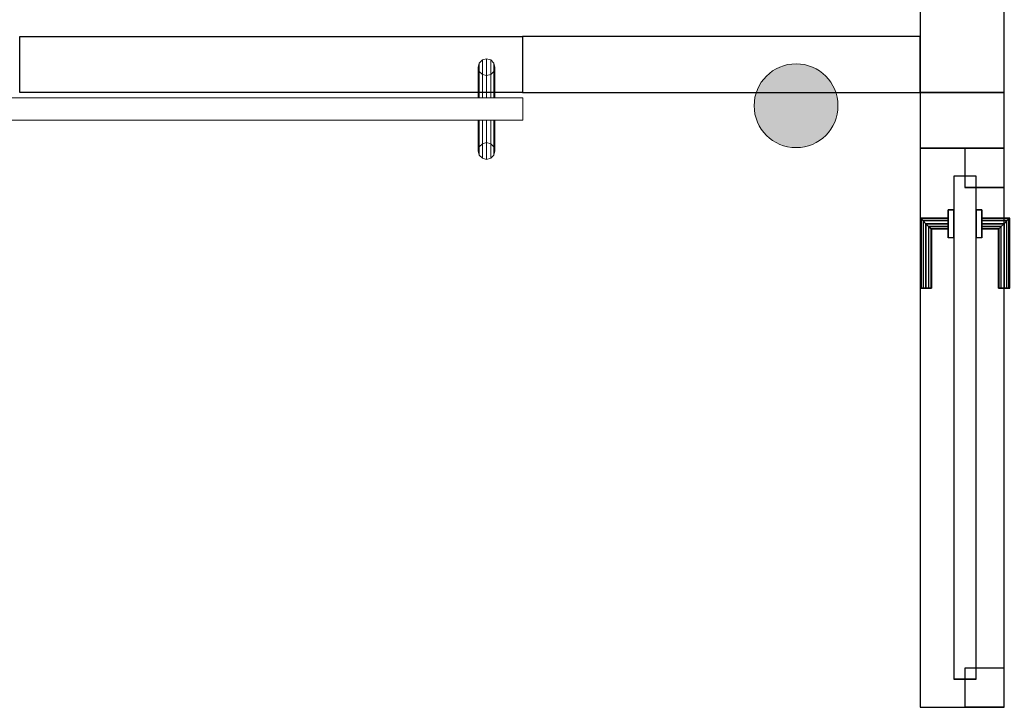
# Model space of a CAD drawing. Header units: metres. Extents: x 397.7 to 427.5, y 12.7 to 28.4.
# Tile 95 of 118: x 409.1 to 410.8, y 24.7 to 26. Entities that reach past the tile are written whole.
import ezdxf

# ---------------------------------------------------------------- set-up
doc = ezdxf.new("R2010")
doc.units = ezdxf.units.M
doc.layers.add('01_CARPINTERIA', color=5, linetype='Continuous', lineweight=25, true_color=0x0000ff)
for name, color, linetype, lineweight in [('A-DETL-GENF-OTLN', 7, 'Continuous', 18), ('A-GENM-____-OTLN', 7, 'Continuous', 18), ('A-WALL-____-MCUT', 7, 'Continuous', 25), ('A-WALL-____-OTLN', 7, 'Continuous', 25)]:
    doc.layers.add(name, color=color, linetype=linetype, lineweight=lineweight)

# ---------------------------------------------------------------- blocks, each defined once
blk = doc.blocks.new('Family - Evans P5-151221-08_PCI_P5')
at = {"layer": 'A-WALL-____-MCUT', "color": 253, "true_color": 0xaaaaaa}
for p, q in [((1.99, 0.15), (0, 0.15)), ((0, 0.15), (0, 0)), ((1.99, 0), (1.99, 0.15)), ((0, 0), (1.99, 0))]:
    blk.add_line(p, q, dxfattribs=at)
at = {"layer": 'A-WALL-____-OTLN', "color": 253, "true_color": 0xaaaaaa}
for p, q in [((1.99, 0.15), (0, 0.15)), ((0, 0.15), (0, 0)), ((1.99, 0), (1.99, 0.15)), ((0, 0), (1.99, 0))]:
    blk.add_line(p, q, dxfattribs=at)
at = {"layer": 'A-WALL-____-OTLN', "color": 253, "lineweight": 18, "true_color": 0xaaaaaa}
blk.add_line((0, 0), (1.99, 0), dxfattribs=at)
blk = doc.blocks.new('Family - LONDR55-XX_ZZ-ARQ-CAA-M3D-Londres55-151298-08_PCI_P5')
at = {"layer": 'A-GENM-____-OTLN', "color": 253, "true_color": 0xaaaaaa}
for p, q in [((0.0575, 0.178), (0.052, 0.1725)), ((0.0575, 0.178), (0.052, 0.1725)), ((0.065, 0.18), (0.0575, 0.178)), ((0.065, 0.18), (0.0575, 0.178)), ((0.0575, 0.11), (0.0575, 0.178)), ((0.0725, 0.178), (0.065, 0.18)), ((0.0725, 0.178), (0.065, 0.18)), ((0.065, 0.11), (0.065, 0.18)), ((0.078, 0.1725), (0.0725, 0.178)), ((0.078, 0.1725), (0.0725, 0.178)), ((0.0725, 0.11), (0.0725, 0.178)), ((0.052, 0.1725), (0.05, 0.165)), ((0.052, 0.1725), (0.05, 0.165)), ((0.05, 0.165), (0.052, 0.1575)), ((0.05, 0.11), (0.05, 0.165)), ((0.05, 0.165), (0.052, 0.1575)), ((0.052, 0.11), (0.052, 0.1725)), ((0.08, 0.165), (0.078, 0.1725)), ((0.08, 0.165), (0.078, 0.1725)), ((0.078, 0.11), (0.078, 0.1725)), ((0.078, 0.1575), (0.08, 0.165)), ((0.078, 0.1575), (0.08, 0.165)), ((0.08, 0.165), (0.08, 0.11)), ((0.052, 0.1575), (0.0575, 0.152)), ((0.052, 0.11), (0.052, 0.1575)), ((0.052, 0.1575), (0.0575, 0.152)), ((0.0575, 0.152), (0.065, 0.15)), ((0.0575, 0.11), (0.0575, 0.152)), ((0.0575, 0.152), (0.065, 0.15)), ((0.065, 0.15), (0.0725, 0.152)), ((0.065, 0.15), (0.0725, 0.152)), ((0.065, 0.11), (0.065, 0.15)), ((0.0725, 0.152), (0.078, 0.1575)), ((0.0725, 0.152), (0.078, 0.1575)), ((0.0725, 0.11), (0.0725, 0.152)), ((0.078, 0.11), (0.078, 0.1575)), ((0.95, 0.11), (0, 0.11)), ((0, 0.11), (0, 0.07)), ((0.95, 0.11), (0, 0.11)), ((0, 0.11), (0, 0.07)), ((0.052, 0.11), (0.05, 0.11)), ((0.05, 0.11), (0.052, 0.11)), ((0.0575, 0.11), (0.052, 0.11)), ((0.052, 0.11), (0.0575, 0.11)), ((0.065, 0.11), (0.0575, 0.11)), ((0.0575, 0.11), (0.065, 0.11)), ((0.0725, 0.11), (0.065, 0.11)), ((0.065, 0.11), (0.0725, 0.11)), ((0.078, 0.11), (0.0725, 0.11)), ((0.0725, 0.11), (0.078, 0.11)), ((0.078, 0.11), (0.08, 0.11)), ((0.08, 0.11), (0.078, 0.11)), ((0.95, 0.07), (0.95, 0.11)), ((0.95, 0.11), (0.95, 0.07)), ((0, 0.07), (0.95, 0.07)), ((0, 0.07), (0.95, 0.07)), ((0.05, 0.015), (0.05, 0.07)), ((0.052, 0.07), (0.05, 0.07)), ((0.05, 0.07), (0.052, 0.07)), ((0.052, 0.0075), (0.052, 0.07)), ((0.052, 0.0225), (0.052, 0.07)), ((0.0575, 0.07), (0.052, 0.07)), ((0.052, 0.07), (0.0575, 0.07)), ((0.0575, 0.002), (0.0575, 0.07)), ((0.0575, 0.028), (0.0575, 0.07)), ((0.065, 0.07), (0.0575, 0.07)), ((0.0575, 0.07), (0.065, 0.07)), ((0.065, 0), (0.065, 0.07)), ((0.065, 0.03), (0.065, 0.07)), ((0.0725, 0.07), (0.065, 0.07)), ((0.065, 0.07), (0.0725, 0.07)), ((0.0725, 0.002), (0.0725, 0.07)), ((0.0725, 0.028), (0.0725, 0.07)), ((0.078, 0.07), (0.0725, 0.07)), ((0.0725, 0.07), (0.078, 0.07)), ((0.078, 0.0075), (0.078, 0.07)), ((0.078, 0.0225), (0.078, 0.07)), ((0.078, 0.07), (0.08, 0.07)), ((0.08, 0.07), (0.078, 0.07)), ((0.08, 0.07), (0.08, 0.015)), ((0.052, 0.0225), (0.05, 0.015)), ((0.052, 0.0225), (0.05, 0.015)), ((0.0575, 0.028), (0.052, 0.0225)), ((0.0575, 0.028), (0.052, 0.0225)), ((0.065, 0.03), (0.0575, 0.028)), ((0.065, 0.03), (0.0575, 0.028)), ((0.0725, 0.028), (0.065, 0.03)), ((0.0725, 0.028), (0.065, 0.03)), ((0.078, 0.0225), (0.0725, 0.028)), ((0.078, 0.0225), (0.0725, 0.028)), ((0.08, 0.015), (0.078, 0.0225)), ((0.08, 0.015), (0.078, 0.0225)), ((0.05, 0.015), (0.052, 0.0075)), ((0.05, 0.015), (0.052, 0.0075)), ((0.052, 0.0075), (0.0575, 0.002)), ((0.052, 0.0075), (0.0575, 0.002)), ((0.0575, 0.002), (0.065, 0)), ((0.0575, 0.002), (0.065, 0)), ((0.065, 0), (0.0725, 0.002)), ((0.065, 0), (0.0725, 0.002)), ((0.0725, 0.002), (0.078, 0.0075)), ((0.0725, 0.002), (0.078, 0.0075)), ((0.078, 0.0075), (0.08, 0.015)), ((0.078, 0.0075), (0.08, 0.015))]:
    blk.add_line(p, q, dxfattribs=at)
blk = doc.blocks.new('Family - Porta P5-151299-08_PCI_P5')
blk.add_blockref('Family - LONDR55-XX_ZZ-ARQ-CAA-M3D-Londres55-151298-08_PCI_P5', (0, 0))
blk = doc.blocks.new('Family - Evans P5-151344-08_PCI_P5')
at = {"layer": 'A-WALL-____-MCUT', "color": 253, "true_color": 0xaaaaaa}
for p, q in [((1, 0.15), (1, 0)), ((1.1, 0.15), (1, 0.15)), ((1.1, 0), (1.1, 0.15)), ((1, 0), (1.1, 0))]:
    blk.add_line(p, q, dxfattribs=at)
at = {"layer": 'A-WALL-____-OTLN', "color": 253, "true_color": 0xaaaaaa}
for p, q in [((1, 0.15), (0, 0.15)), ((0, 0.15), (0, 0)), ((1.1, 0.15), (0, 0.15)), ((0, 0.15), (0, 0)), ((1, 0), (1, 0.15)), ((1.1, 0), (1.1, 0.15)), ((0, 0), (1, 0)), ((0, 0), (1.1, 0))]:
    blk.add_line(p, q, dxfattribs=at)
at = {"layer": 'A-WALL-____-OTLN', "color": 253, "lineweight": 18, "true_color": 0xaaaaaa}
blk.add_line((0, 0), (1.1, 0), dxfattribs=at)
blk = doc.blocks.new('Family - Vano porta P5-151346-08_PCI_P5')
at = {"layer": 'A-GENM-____-OTLN', "color": 253, "true_color": 0xaaaaaa}
for p, q in [((410.827, 25.7295), (410.677, 25.7295)), ((410.677, 25.7295), (410.677, 24.7295)), ((410.677, 24.7295), (410.677, 25.7295)), ((410.677, 25.7295), (410.827, 25.7295)), ((410.827, 24.7295), (410.827, 25.7295)), ((410.827, 25.7295), (410.827, 24.7295)), ((410.677, 24.7295), (410.827, 24.7295)), ((410.677, 24.7295), (410.827, 24.7295))]:
    blk.add_line(p, q, dxfattribs=at)
blk = doc.blocks.new('Family - Evans P5-151544-08_PCI_P5')
at = {"layer": 'A-WALL-____-OTLN', "color": 253, "true_color": 0xaaaaaa}
for p, q in [((0, 0.1), (0.9, 0.1)), ((0, 0), (0, 0.1)), ((0, 0), (0, 0.1)), ((0, 0.1), (0.9, 0.1)), ((0.9, 0.1), (0.9, 0)), ((0.9, 0.1), (0.9, 0)), ((0.9, 0), (0, 0)), ((0.9, 0), (0, 0))]:
    blk.add_line(p, q, dxfattribs=at)
at = {"layer": 'A-WALL-____-OTLN', "color": 253, "lineweight": 18, "true_color": 0xaaaaaa}
blk.add_line((0, 0), (0.9, 0), dxfattribs=at)
blk = doc.blocks.new('Family - Vano porta P5-151546-08_PCI_P5')
at = {"layer": 'A-GENM-____-OTLN', "color": 253, "true_color": 0xaaaaaa}
for p, q in [((409.9654, 25.9295), (409.0654, 25.9295)), ((409.0654, 25.9295), (409.0654, 25.8295)), ((409.0654, 25.9295), (409.9654, 25.9295)), ((409.0654, 25.8295), (409.0654, 25.9295)), ((409.9654, 25.8295), (409.9654, 25.9295)), ((409.9654, 25.8295), (409.9654, 25.9295)), ((409.0654, 25.8295), (409.9654, 25.8295)), ((409.9654, 25.8295), (409.0654, 25.8295))]:
    blk.add_line(p, q, dxfattribs=at)
blk = doc.blocks.new('Family - Evans P5-151600-08_PCI_P5')
at = {"layer": 'A-WALL-____-MCUT', "color": 253, "true_color": 0xaaaaaa}
for p, q in [((0.7116, 0.1), (0, 0.1)), ((0, 0.1), (0, 0)), ((0.7116, 0), (0.7116, 0.1)), ((0, 0), (0.7116, 0))]:
    blk.add_line(p, q, dxfattribs=at)
at = {"layer": 'A-WALL-____-OTLN', "color": 253, "true_color": 0xaaaaaa}
for p, q in [((0.7116, 0.1), (0, 0.1)), ((0, 0.1), (0, 0)), ((0.7116, 0), (0.7116, 0.1)), ((0, 0), (0.7116, 0))]:
    blk.add_line(p, q, dxfattribs=at)
at = {"layer": 'A-WALL-____-OTLN', "color": 253, "lineweight": 18, "true_color": 0xaaaaaa}
blk.add_line((0, 0), (0.7116, 0), dxfattribs=at)
blk = doc.blocks.new('Family - LONDR55-XX_ZZ-ARQ-CAA-M3D-Londres55-151764-08_PCI_P5')
at = {"layer": '01_CARPINTERIA', "color": 161, "true_color": 0xaaaaff}
for p, q in [((0.75, 0.1087), (0.75, 0.11)), ((0.75, 0.11), (0.75, 0.1087)), ((0.875, 0.11), (0.75, 0.11)), ((0.75, 0.105), (0.75, 0.1087)), ((0.75, 0.1087), (0.75, 0.105)), ((0.8737, 0.1087), (0.75, 0.1087)), ((0.8737, 0.1087), (0.75, 0.1087)), ((0.8737, 0.1087), (0.87, 0.105)), ((0.87, 0.105), (0.8737, 0.1087)), ((0.875, 0.11), (0.8737, 0.1087)), ((0.8737, 0.1087), (0.875, 0.11)), ((0.8737, 0.06), (0.8737, 0.1087)), ((0.8737, 0.06), (0.8737, 0.1087)), ((0.875, 0.06), (0.875, 0.11)), ((0.75, 0.1), (0.75, 0.105)), ((0.75, 0.105), (0.75, 0.1)), ((0.87, 0.105), (0.75, 0.105)), ((0.87, 0.105), (0.75, 0.105)), ((0.75, 0.095), (0.75, 0.1)), ((0.75, 0.1), (0.75, 0.095)), ((0.75, 0.1), (0.865, 0.1)), ((0.865, 0.1), (0.75, 0.1)), ((0.75, 0.095), (0.75, 0.0913)), ((0.75, 0.0913), (0.75, 0.095)), ((0.86, 0.095), (0.75, 0.095)), ((0.86, 0.095), (0.75, 0.095)), ((0.75, 0.0913), (0.75, 0.09)), ((0.75, 0.09), (0.75, 0.0913)), ((0.8563, 0.0913), (0.75, 0.0913)), ((0.8563, 0.0913), (0.75, 0.0913)), ((0.855, 0.09), (0.75, 0.09)), ((0.855, 0.09), (0.8563, 0.0913)), ((0.8563, 0.0913), (0.855, 0.09)), ((0.855, 0.06), (0.855, 0.09)), ((0.8563, 0.0913), (0.86, 0.095)), ((0.86, 0.095), (0.8563, 0.0913)), ((0.8563, 0.06), (0.8563, 0.0913)), ((0.8563, 0.06), (0.8563, 0.0913)), ((0.86, 0.095), (0.865, 0.1)), ((0.865, 0.1), (0.86, 0.095)), ((0.86, 0.06), (0.86, 0.095)), ((0.86, 0.06), (0.86, 0.095)), ((0.87, 0.105), (0.865, 0.1)), ((0.865, 0.1), (0.87, 0.105)), ((0.865, 0.1), (0.865, 0.06)), ((0.865, 0.06), (0.865, 0.1)), ((0.87, 0.06), (0.87, 0.105)), ((0.87, 0.06), (0.87, 0.105)), ((0.89, 0.06), (0.84, 0.06)), ((0.84, 0.06), (0.89, 0.06)), ((0.84, 0.05), (0.84, 0.06)), ((0.84, 0.05), (0.84, 0.06)), ((0.8563, 0.06), (0.855, 0.06)), ((0.855, 0.06), (0.8563, 0.06)), ((0.86, 0.06), (0.8563, 0.06)), ((0.8563, 0.06), (0.86, 0.06)), ((0.865, 0.06), (0.86, 0.06)), ((0.86, 0.06), (0.865, 0.06)), ((0.87, 0.06), (0.865, 0.06)), ((0.865, 0.06), (0.87, 0.06)), ((0.87, 0.06), (0.8737, 0.06)), ((0.8737, 0.06), (0.87, 0.06)), ((0.8737, 0.06), (0.875, 0.06)), ((0.875, 0.06), (0.8737, 0.06)), ((0.89, 0.05), (0.89, 0.06)), ((0.89, 0.06), (0.89, 0.05)), ((0.95, 0.05), (0.05, 0.05)), ((0.05, 0.05), (0.05, 0.01)), ((0.95, 0.05), (0.05, 0.05)), ((0.05, 0.01), (0.05, 0.05)), ((0.89, 0.05), (0.84, 0.05)), ((0.84, 0.05), (0.89, 0.05)), ((0.95, 0.01), (0.95, 0.05)), ((0.95, 0.01), (0.95, 0.05)), ((0.07, 0.03), (0, 0.03)), ((0, 0.03), (0, -0.04)), ((0.07, 0.03), (0, 0.03)), ((0, -0.04), (0, 0.03)), ((0.07, -0.04), (0.07, 0.03)), ((0.07, -0.04), (0.07, 0.03)), ((1, 0.03), (0.93, 0.03)), ((0.93, 0.03), (0.93, -0.04)), ((1, 0.03), (0.93, 0.03)), ((0.93, -0.04), (0.93, 0.03)), ((1, -0.04), (1, 0.03)), ((1, -0.04), (1, 0.03)), ((0.05, 0.01), (0.95, 0.01)), ((0.05, 0.01), (0.95, 0.01)), ((0.84, 0.01), (0.89, 0.01)), ((0.89, 0.01), (0.84, 0.01)), ((0.84, 0), (0.84, 0.01)), ((0.84, 0), (0.84, 0.01)), ((0.84, 0), (0.89, 0)), ((0.89, 0), (0.84, 0)), ((0.8563, 0), (0.855, 0)), ((0.855, 0), (0.8563, 0)), ((0.855, -0.03), (0.855, 0)), ((0.86, 0), (0.8563, 0)), ((0.8563, 0), (0.86, 0)), ((0.8563, -0.0313), (0.8563, 0)), ((0.86, 0), (0.865, 0)), ((0.865, 0), (0.86, 0)), ((0.865, 0), (0.87, 0)), ((0.87, 0), (0.865, 0)), ((0.865, 0), (0.865, -0.04)), ((0.87, 0), (0.8737, 0)), ((0.8737, 0), (0.87, 0)), ((0.87, -0.045), (0.87, 0)), ((0.8737, 0), (0.875, 0)), ((0.875, 0), (0.8737, 0)), ((0.8737, -0.0487), (0.8737, 0)), ((0.89, 0), (0.89, 0.01)), ((0.89, 0.01), (0.89, 0)), ((0.8563, -0.0313), (0.8563, 0)), ((0.86, -0.035), (0.86, 0)), ((0.86, -0.035), (0.86, 0)), ((0.865, -0.04), (0.865, 0)), ((0.87, -0.045), (0.87, 0)), ((0.8737, -0.0487), (0.8737, 0)), ((0.875, -0.05), (0.875, 0)), ((0.75, -0.0313), (0.75, -0.03)), ((0.75, -0.03), (0.75, -0.0313)), ((0.75, -0.03), (0.855, -0.03)), ((0.75, -0.035), (0.75, -0.0313)), ((0.75, -0.0313), (0.75, -0.035)), ((0.75, -0.0313), (0.8563, -0.0313)), ((0.75, -0.0313), (0.8563, -0.0313)), ((0.75, -0.04), (0.75, -0.035)), ((0.75, -0.035), (0.75, -0.04)), ((0.75, -0.035), (0.86, -0.035)), ((0.75, -0.035), (0.86, -0.035)), ((0.8563, -0.0313), (0.855, -0.03)), ((0.855, -0.03), (0.8563, -0.0313)), ((0.86, -0.035), (0.8563, -0.0313)), ((0.8563, -0.0313), (0.86, -0.035)), ((0.865, -0.04), (0.86, -0.035)), ((0.86, -0.035), (0.865, -0.04)), ((0, -0.04), (0.07, -0.04)), ((0, -0.04), (0.07, -0.04)), ((0.75, -0.045), (0.75, -0.04)), ((0.75, -0.04), (0.75, -0.045)), ((0.865, -0.04), (0.75, -0.04)), ((0.75, -0.04), (0.865, -0.04)), ((0.75, -0.045), (0.75, -0.0487)), ((0.75, -0.0487), (0.75, -0.045)), ((0.75, -0.045), (0.87, -0.045)), ((0.75, -0.045), (0.87, -0.045)), ((0.75, -0.0487), (0.75, -0.05)), ((0.75, -0.05), (0.75, -0.0487)), ((0.75, -0.0487), (0.8737, -0.0487)), ((0.75, -0.0487), (0.8737, -0.0487)), ((0.75, -0.05), (0.875, -0.05)), ((0.865, -0.04), (0.87, -0.045)), ((0.87, -0.045), (0.865, -0.04)), ((0.87, -0.045), (0.8737, -0.0487)), ((0.8737, -0.0487), (0.87, -0.045)), ((0.8737, -0.0487), (0.875, -0.05)), ((0.875, -0.05), (0.8737, -0.0487)), ((0.93, -0.04), (1, -0.04)), ((0.93, -0.04), (1, -0.04))]:
    blk.add_line(p, q, dxfattribs=at)
blk = doc.blocks.new('Family - Porta P5-151765-08_PCI_P5')
blk.add_blockref('Family - LONDR55-XX_ZZ-ARQ-CAA-M3D-Londres55-151764-08_PCI_P5', (0, 0))
blk = doc.blocks.new('LONDR55-XX_ZZ-ARQ-CAA-M3D-Londres55_ifc-1-08_PCI_P5')
at = {"layer": '01_CARPINTERIA', "color": 253, "lineweight": 18, "true_color": 0xaaaaaa, "rotation": 90}
blk.add_blockref('Family - Porta P5-151765-08_PCI_P5', (410.787, 24.7295), dxfattribs=at)
at = {"layer": 'A-GENM-____-OTLN', "color": 253, "lineweight": 18, "true_color": 0xaaaaaa}
for name in ['Family - Vano porta P5-151546-08_PCI_P5', 'Family - Vano porta P5-151346-08_PCI_P5']:
    blk.add_blockref(name, (0, 0), dxfattribs=at)
at = {"layer": 'A-GENM-____-OTLN', "color": 253, "lineweight": 18, "true_color": 0xaaaaaa, "rotation": 180}
blk.add_blockref('Family - Porta P5-151299-08_PCI_P5', (409.9659, 25.8895), dxfattribs=at)
at = {"layer": 'A-WALL-____-OTLN', "color": 253, "lineweight": 18, "true_color": 0xaaaaaa, "rotation": 90}
for name, p in [('Family - Evans P5-151221-08_PCI_P5', (410.827, 25.8295)), ('Family - Evans P5-151344-08_PCI_P5', (410.827, 24.7295))]:
    blk.add_blockref(name, p, dxfattribs=at)
at = {"layer": 'A-WALL-____-OTLN', "color": 253, "lineweight": 18, "true_color": 0xaaaaaa}
for name, p in [('Family - Evans P5-151544-08_PCI_P5', (409.0654, 25.8295)), ('Family - Evans P5-151600-08_PCI_P5', (409.9654, 25.8295))]:
    blk.add_blockref(name, p, dxfattribs=at)
blk = doc.blocks.new('ZYR_12_01_08 Retenidor Electromagnètic - ZYR_12_01_08 Retenidor Electromagnètic-932781-08_PCI_P5')
at = {"layer": 'A-DETL-GENF-OTLN', "true_color": 0xff0909}
blk.add_hatch(color=1, dxfattribs=at).paths.add_polyline_path([(0, -0.075), (0.0194, -0.0724), (0.0375, -0.065), (0.053, -0.053), (0.065, -0.0375), (0.0724, -0.0194), (0.075, 0), (0.0724, 0.0194), (0.065, 0.0375), (0.053, 0.053), (0.0375, 0.065), (0.0194, 0.0724), (0, 0.075), (-0.0194, 0.0724), (-0.0375, 0.065), (-0.053, 0.053), (-0.065, 0.0375), (-0.0724, 0.0194), (-0.075, 0), (-0.0724, -0.0194), (-0.065, -0.0375), (-0.053, -0.053), (-0.0375, -0.065), (-0.0194, -0.0724)])
at = {"layer": 'A-DETL-GENF-OTLN', "color": 1, "true_color": 0xff0000}
blk.add_circle((0, 0), 0.075, dxfattribs=at)
for start, end in [(360, 180), (180, 360)]:
    blk.add_arc((0, 0), 0.075, start, end, dxfattribs=at)

msp = doc.modelspace()

# ---------------------------------------------------------------- block references
at = {"lineweight": 5}
msp.add_blockref('LONDR55-XX_ZZ-ARQ-CAA-M3D-Londres55_ifc-1-08_PCI_P5', (0, 0), dxfattribs=at)
at = {"layer": 'A-DETL-GENF-OTLN', "color": 1, "true_color": 0xff0000}
msp.add_blockref('ZYR_12_01_08 Retenidor Electromagnètic - ZYR_12_01_08 Retenidor Electromagnètic-932781-08_PCI_P5', (410.4547, 25.8056), dxfattribs=at)

doc.saveas('drawing.dxf')
